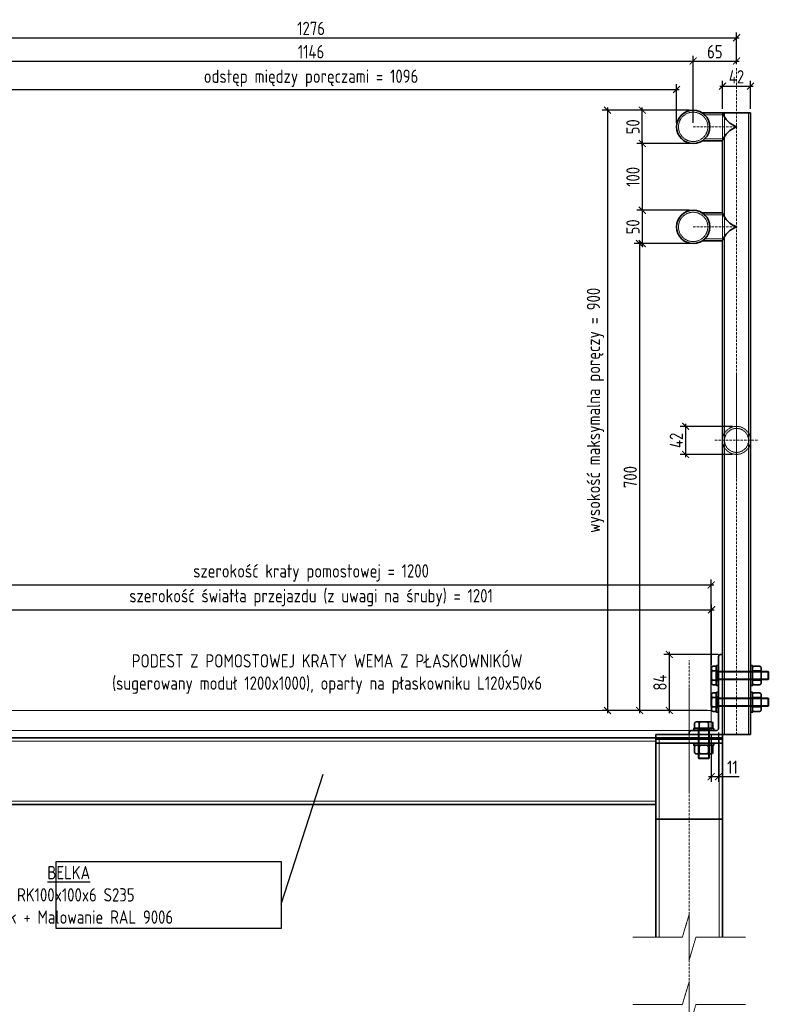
# Model space of a CAD drawing. Header units: millimetres. Extents: x -369365 to -339167, y -1124824 to -1021600.
# Tile 5 of 27: x -347235 to -346112, y -1121873 to -1120397. Entities that reach past the tile are written whole.
import ezdxf

# ---------------------------------------------------------------- set-up
doc = ezdxf.new("R2010")
doc.units = ezdxf.units.MM
doc.linetypes.add('ACAD_ISO10W100', pattern=[18, 12, -3, 0, -3])
doc.linetypes.add('HIDDEN2', pattern=[1.190625, 0.79375, -0.396875])
doc.layers.get('0').update_dxf_attribs({"lineweight": 20})
for name, color, linetype, lineweight in [('002 Os Elementu', 30, 'ACAD_ISO10W100', 9), ('005 Text', 1, 'Continuous', 25), ('007 Stal Stezenia', 6, 'Continuous', 35), ('008 Aluminium', 151, 'Continuous', 18), ('010 Wymiary', 7, 'Continuous', 9), ('013 Przerywana', 8, 'HIDDEN2', 5)]:
    doc.layers.add(name, color=color, linetype=linetype, lineweight=lineweight)
doc.styles.add('ISOCPEUR', font='isocpeur.ttf', dxfattribs={"width": 0.8})
doc.dimstyles.new('03.  1_10', dxfattribs={"dimscale": 8, "dimtxt": 2.5, "dimasz": 1.3, "dimexe": 1, "dimexo": 0.75, "dimgap": 0.5, "dimtad": 1, "dimdec": 0, "dimtxsty": 'ISOCPEUR', "dimblk": 'ARCHTICK', "dimcen": -5, "dimdle": 0.5, "dimadec": 0, "dimazin": 0, "dimtfac": 1, "dimtdec": 0, "dimtmove": 0, "dimatfit": 2, "dimfxl": 1, "dimarcsym": 0})

# ---------------------------------------------------------------- blocks, each defined once
blk = doc.blocks.new('_ArchTick')
at = {"color": 0, "linetype": 'ByBlock', "const_width": 0.15}
blk.add_lwpolyline([(-0.5, -0.5), (0.5, 0.5)], dxfattribs=at)
blk = doc.blocks.new('*D32')
at = {"layer": '010 Wymiary', "color": 0, "lineweight": -2, "transparency": 16777216}
for p, q in [((-347375.1, -1120458.6), (-346221.1, -1120458.6)), ((-347371.1, -1120551.2), (-347371.1, -1120450.6)), ((-346225.1, -1120551.2), (-346225.1, -1120450.6))]:
    blk.add_line(p, q, dxfattribs=at)
at = {"layer": 'Defpoints', "color": 0, "transparency": 16777216}
for p in [(-346225.1, -1120458.6), (-347371.1, -1120557.2), (-346225.1, -1120557.2)]:
    blk.add_point(p, dxfattribs=at)
at = {"layer": '010 Wymiary', "color": 0, "lineweight": -2, "transparency": 16777216, "xscale": 10.4, "yscale": 10.4, "zscale": 10.4, "rotation": 180}
blk.add_blockref('_ArchTick', (-347371.1, -1120458.6), dxfattribs=at)
at = {"layer": '010 Wymiary', "color": 0, "lineweight": -2, "transparency": 16777216, "xscale": 10.4, "yscale": 10.4, "zscale": 10.4}
blk.add_blockref('_ArchTick', (-346225.1, -1120458.6), dxfattribs=at)
at = {"layer": '010 Wymiary', "color": 0, "transparency": 16777216, "insert": (-346798.1, -1120444.6), "char_height": 20, "attachment_point": 5, "style": 'ISOCPEUR'}
blk.add_mtext('1146', dxfattribs=at)
blk = doc.blocks.new('*D33')
at = {"layer": '010 Wymiary', "color": 0, "lineweight": -2, "transparency": 16777216}
for p, q in [((-347436.1, -1120463.2), (-347436.1, -1120415.7)), ((-346160.1, -1120463.2), (-346160.1, -1120415.7)), ((-347440.1, -1120423.7), (-346156.1, -1120423.7))]:
    blk.add_line(p, q, dxfattribs=at)
at = {"layer": 'Defpoints', "color": 0, "transparency": 16777216}
for p in [(-346160.1, -1120423.7), (-347436.1, -1120469.2), (-346160.1, -1120469.2)]:
    blk.add_point(p, dxfattribs=at)
at = {"layer": '010 Wymiary', "color": 0, "lineweight": -2, "transparency": 16777216, "xscale": 10.4, "yscale": 10.4, "zscale": 10.4, "rotation": 180}
blk.add_blockref('_ArchTick', (-347436.1, -1120423.7), dxfattribs=at)
at = {"layer": '010 Wymiary', "color": 0, "lineweight": -2, "transparency": 16777216, "xscale": 10.4, "yscale": 10.4, "zscale": 10.4}
blk.add_blockref('_ArchTick', (-346160.1, -1120423.7), dxfattribs=at)
at = {"layer": '010 Wymiary', "color": 0, "transparency": 16777216, "insert": (-346798.1, -1120409.7), "char_height": 20, "attachment_point": 5, "style": 'ISOCPEUR'}
blk.add_mtext('1276', dxfattribs=at)
blk = doc.blocks.new('*D37')
at = {"layer": '010 Wymiary', "color": 0, "lineweight": -2, "transparency": 16777216}
for p, q in [((-347398.1, -1121426.2), (-347398.1, -1121235.9)), ((-346198.1, -1121426.2), (-346198.1, -1121235.9)), ((-347402.1, -1121243.9), (-346194.1, -1121243.9))]:
    blk.add_line(p, q, dxfattribs=at)
at = {"layer": 'Defpoints', "color": 0, "transparency": 16777216}
for p in [(-346198.1, -1121243.9), (-347398.1, -1121432.2), (-346198.1, -1121432.2)]:
    blk.add_point(p, dxfattribs=at)
at = {"layer": '010 Wymiary', "color": 0, "lineweight": -2, "transparency": 16777216, "xscale": 10.4, "yscale": 10.4, "zscale": 10.4, "rotation": 180}
blk.add_blockref('_ArchTick', (-347398.1, -1121243.9), dxfattribs=at)
at = {"layer": '010 Wymiary', "color": 0, "lineweight": -2, "transparency": 16777216, "xscale": 10.4, "yscale": 10.4, "zscale": 10.4}
blk.add_blockref('_ArchTick', (-346198.1, -1121243.9), dxfattribs=at)
at = {"layer": '010 Wymiary', "color": 0, "transparency": 16777216, "insert": (-346798.1, -1121225.9), "char_height": 20, "attachment_point": 5, "style": 'ISOCPEUR'}
blk.add_mtext('szerokość kraty pomostowej = 1200', dxfattribs=at)
blk = doc.blocks.new('*D38')
at = {"layer": '010 Wymiary', "color": 0, "lineweight": -2, "transparency": 16777216}
for p, q in [((-347402.6, -1121281.1), (-346193.6, -1121281.1)), ((-347398.6, -1121365.2), (-347398.6, -1121273.1)), ((-346197.6, -1121363.9), (-346197.6, -1121273.1))]:
    blk.add_line(p, q, dxfattribs=at)
at = {"layer": 'Defpoints', "color": 0, "transparency": 16777216}
for p in [(-346197.6, -1121281.1), (-347398.6, -1121371.2), (-346197.6, -1121369.9)]:
    blk.add_point(p, dxfattribs=at)
at = {"layer": '010 Wymiary', "color": 0, "lineweight": -2, "transparency": 16777216, "xscale": 10.4, "yscale": 10.4, "zscale": 10.4, "rotation": 180}
blk.add_blockref('_ArchTick', (-347398.6, -1121281.1), dxfattribs=at)
at = {"layer": '010 Wymiary', "color": 0, "lineweight": -2, "transparency": 16777216, "xscale": 10.4, "yscale": 10.4, "zscale": 10.4}
blk.add_blockref('_ArchTick', (-346197.6, -1121281.1), dxfattribs=at)
at = {"layer": '010 Wymiary', "color": 0, "transparency": 16777216, "insert": (-346798.1, -1121263.1), "char_height": 20, "attachment_point": 5, "style": 'ISOCPEUR'}
blk.add_mtext('szerokość światła przejazdu (z uwagi na śruby) = 1201', dxfattribs=at)
blk = doc.blocks.new('*D39')
at = {"layer": '010 Wymiary', "color": 0, "lineweight": -2, "transparency": 16777216}
for p, q in [((-346301.4, -1120578.2), (-346301.4, -1120686.2)), ((-346231.1, -1120582.2), (-346309.4, -1120582.2)), ((-346231.1, -1120682.2), (-346309.4, -1120682.2))]:
    blk.add_line(p, q, dxfattribs=at)
at = {"layer": 'Defpoints', "color": 0, "transparency": 16777216}
for p in [(-346225.1, -1120582.2), (-346301.4, -1120682.2), (-346225.1, -1120682.2)]:
    blk.add_point(p, dxfattribs=at)
at = {"layer": '010 Wymiary', "color": 0, "lineweight": -2, "transparency": 16777216, "xscale": 10.4, "yscale": 10.4, "zscale": 10.4}
for p, rotation in [((-346301.4, -1120582.2), 90), ((-346301.4, -1120682.2), 270)]:
    blk.add_blockref('_ArchTick', p, dxfattribs=dict(at, rotation=rotation))
at = {"layer": '010 Wymiary', "color": 0, "transparency": 16777216, "insert": (-346315.4, -1120632.2), "char_height": 20, "attachment_point": 5, "rotation": 90, "style": 'ISOCPEUR'}
blk.add_mtext('100', dxfattribs=at)
blk = doc.blocks.new('*D40')
at = {"layer": '010 Wymiary', "color": 0, "lineweight": -2, "transparency": 16777216}
for p, q in [((-346231.1, -1120532.2), (-346309.4, -1120532.2)), ((-346301.4, -1120586.2), (-346301.4, -1120528.2)), ((-346231.1, -1120582.2), (-346309.4, -1120582.2))]:
    blk.add_line(p, q, dxfattribs=at)
at = {"layer": 'Defpoints', "color": 0, "transparency": 16777216}
for p in [(-346301.4, -1120532.2), (-346225.1, -1120532.2), (-346225.1, -1120582.2)]:
    blk.add_point(p, dxfattribs=at)
at = {"layer": '010 Wymiary', "color": 0, "lineweight": -2, "transparency": 16777216, "xscale": 10.4, "yscale": 10.4, "zscale": 10.4}
for p, rotation in [((-346301.4, -1120532.2), 90), ((-346301.4, -1120582.2), 270)]:
    blk.add_blockref('_ArchTick', p, dxfattribs=dict(at, rotation=rotation))
at = {"layer": '010 Wymiary', "color": 0, "transparency": 16777216, "insert": (-346315.4, -1120557.2), "char_height": 20, "attachment_point": 5, "rotation": 90, "style": 'ISOCPEUR'}
blk.add_mtext('50', dxfattribs=at)
blk = doc.blocks.new('*D41')
at = {"layer": '010 Wymiary', "color": 0, "lineweight": -2, "transparency": 16777216}
for p, q in [((-346301.4, -1120678.2), (-346301.4, -1120736.2)), ((-346231.1, -1120682.2), (-346309.4, -1120682.2)), ((-346231.1, -1120732.2), (-346309.4, -1120732.2))]:
    blk.add_line(p, q, dxfattribs=at)
at = {"layer": 'Defpoints', "color": 0, "transparency": 16777216}
for p in [(-346225.1, -1120682.2), (-346301.4, -1120732.2), (-346225.1, -1120732.2)]:
    blk.add_point(p, dxfattribs=at)
at = {"layer": '010 Wymiary', "color": 0, "lineweight": -2, "transparency": 16777216, "xscale": 10.4, "yscale": 10.4, "zscale": 10.4}
for p, rotation in [((-346301.4, -1120682.2), 90), ((-346301.4, -1120732.2), 270)]:
    blk.add_blockref('_ArchTick', p, dxfattribs=dict(at, rotation=rotation))
at = {"layer": '010 Wymiary', "color": 0, "transparency": 16777216, "insert": (-346315.4, -1120707.2), "char_height": 20, "attachment_point": 5, "rotation": 90, "style": 'ISOCPEUR'}
blk.add_mtext('50', dxfattribs=at)
blk = doc.blocks.new('*D42')
at = {"layer": '010 Wymiary', "color": 0, "lineweight": -2, "transparency": 16777216}
for p, q in [((-346231.1, -1120732.2), (-346313.4, -1120732.2)), ((-346305.4, -1120728.2), (-346305.4, -1121436.2)), ((-346270.5, -1121432.2), (-346313.4, -1121432.2))]:
    blk.add_line(p, q, dxfattribs=at)
at = {"layer": 'Defpoints', "color": 0, "transparency": 16777216}
for p in [(-346225.1, -1120732.2), (-346305.4, -1121432.2), (-346264.5, -1121432.2)]:
    blk.add_point(p, dxfattribs=at)
at = {"layer": '010 Wymiary', "color": 0, "lineweight": -2, "transparency": 16777216, "xscale": 10.4, "yscale": 10.4, "zscale": 10.4}
for p, rotation in [((-346305.4, -1120732.2), 90), ((-346305.4, -1121432.2), 270)]:
    blk.add_blockref('_ArchTick', p, dxfattribs=dict(at, rotation=rotation))
at = {"layer": '010 Wymiary', "color": 0, "transparency": 16777216, "insert": (-346319.4, -1121082.2), "char_height": 20, "attachment_point": 5, "rotation": 90, "style": 'ISOCPEUR'}
blk.add_mtext('700', dxfattribs=at)
blk = doc.blocks.new('*D44')
at = {"layer": '010 Wymiary', "color": 0, "lineweight": -2, "transparency": 16777216}
for p, q in [((-346229.1, -1120458.6), (-346156.1, -1120458.6)), ((-346225.1, -1120551.2), (-346225.1, -1120450.6)), ((-346160.1, -1120463.2), (-346160.1, -1120450.6))]:
    blk.add_line(p, q, dxfattribs=at)
at = {"layer": 'Defpoints', "color": 0, "transparency": 16777216}
for p in [(-346160.1, -1120458.6), (-346160.1, -1120469.2), (-346225.1, -1120557.2)]:
    blk.add_point(p, dxfattribs=at)
at = {"layer": '010 Wymiary', "color": 0, "lineweight": -2, "transparency": 16777216, "xscale": 10.4, "yscale": 10.4, "zscale": 10.4, "rotation": 180}
blk.add_blockref('_ArchTick', (-346225.1, -1120458.6), dxfattribs=at)
at = {"layer": '010 Wymiary', "color": 0, "lineweight": -2, "transparency": 16777216, "xscale": 10.4, "yscale": 10.4, "zscale": 10.4}
blk.add_blockref('_ArchTick', (-346160.1, -1120458.6), dxfattribs=at)
at = {"layer": '010 Wymiary', "color": 0, "transparency": 16777216, "insert": (-346192.6, -1120444.6), "char_height": 20, "attachment_point": 5, "style": 'ISOCPEUR'}
blk.add_mtext('65', dxfattribs=at)
blk = doc.blocks.new('*D45')
at = {"layer": '010 Wymiary', "color": 0, "lineweight": -2, "transparency": 16777216}
for p, q in [((-346181.1, -1120530.2), (-346181.1, -1120488.2)), ((-346139.1, -1120530.2), (-346139.1, -1120488.2)), ((-346185.1, -1120496.2), (-346135.1, -1120496.2))]:
    blk.add_line(p, q, dxfattribs=at)
at = {"layer": 'Defpoints', "color": 0, "transparency": 16777216}
for p in [(-346139.1, -1120496.2), (-346181.1, -1120536.2), (-346139.1, -1120536.2)]:
    blk.add_point(p, dxfattribs=at)
at = {"layer": '010 Wymiary', "color": 0, "lineweight": -2, "transparency": 16777216, "xscale": 10.4, "yscale": 10.4, "zscale": 10.4, "rotation": 180}
blk.add_blockref('_ArchTick', (-346181.1, -1120496.2), dxfattribs=at)
at = {"layer": '010 Wymiary', "color": 0, "lineweight": -2, "transparency": 16777216, "xscale": 10.4, "yscale": 10.4, "zscale": 10.4}
blk.add_blockref('_ArchTick', (-346139.1, -1120496.2), dxfattribs=at)
at = {"layer": '010 Wymiary', "color": 0, "transparency": 16777216, "insert": (-346160.1, -1120482.2), "char_height": 20, "attachment_point": 5, "style": 'ISOCPEUR'}
blk.add_mtext('42', dxfattribs=at)
blk = doc.blocks.new('*D48')
at = {"layer": '010 Wymiary', "color": 0, "lineweight": -2, "transparency": 16777216}
for p, q in [((-346231.1, -1120532.2), (-346361.6, -1120532.2)), ((-346353.6, -1120528.2), (-346353.6, -1121436.2)), ((-346266.5, -1121432.2), (-346361.6, -1121432.2))]:
    blk.add_line(p, q, dxfattribs=at)
at = {"layer": 'Defpoints', "color": 0, "transparency": 16777216}
for p in [(-346225.1, -1120532.2), (-346353.6, -1121432.2), (-346260.5, -1121432.2)]:
    blk.add_point(p, dxfattribs=at)
at = {"layer": '010 Wymiary', "color": 0, "lineweight": -2, "transparency": 16777216, "xscale": 10.4, "yscale": 10.4, "zscale": 10.4}
for p, rotation in [((-346353.6, -1120532.2), 90), ((-346353.6, -1121432.2), 270)]:
    blk.add_blockref('_ArchTick', p, dxfattribs=dict(at, rotation=rotation))
at = {"layer": '010 Wymiary', "color": 0, "transparency": 16777216, "insert": (-346371.6, -1120982.2), "char_height": 20, "attachment_point": 5, "rotation": 90, "style": 'ISOCPEUR'}
blk.add_mtext('wysokość maksymalna poręczy = 900', dxfattribs=at)
blk = doc.blocks.new('*D49')
at = {"layer": '010 Wymiary', "color": 0, "lineweight": -2, "transparency": 16777216}
for p, q in [((-347350.1, -1120501.3), (-346246.1, -1120501.3)), ((-347346.1, -1120551.2), (-347346.1, -1120493.3)), ((-346250.1, -1120551.2), (-346250.1, -1120493.3))]:
    blk.add_line(p, q, dxfattribs=at)
at = {"layer": 'Defpoints', "color": 0, "transparency": 16777216}
for p in [(-346250.1, -1120501.3), (-347346.1, -1120557.2), (-346250.1, -1120557.2)]:
    blk.add_point(p, dxfattribs=at)
at = {"layer": '010 Wymiary', "color": 0, "lineweight": -2, "transparency": 16777216, "xscale": 10.4, "yscale": 10.4, "zscale": 10.4, "rotation": 180}
blk.add_blockref('_ArchTick', (-347346.1, -1120501.3), dxfattribs=at)
at = {"layer": '010 Wymiary', "color": 0, "lineweight": -2, "transparency": 16777216, "xscale": 10.4, "yscale": 10.4, "zscale": 10.4}
blk.add_blockref('_ArchTick', (-346250.1, -1120501.3), dxfattribs=at)
at = {"layer": '010 Wymiary', "color": 0, "transparency": 16777216, "insert": (-346798.1, -1120484.3), "char_height": 20, "attachment_point": 5, "style": 'ISOCPEUR'}
blk.add_mtext('odstęp między poręczami = 1096', dxfattribs=at)
blk = doc.blocks.new('*D50')
at = {"layer": '010 Wymiary', "color": 0, "lineweight": -2, "transparency": 16777216}
for p, q in [((-346260.9, -1121344.2), (-346260.9, -1121436.2)), ((-346187.1, -1121348.2), (-346268.9, -1121348.2)), ((-346204.1, -1121432.2), (-346268.9, -1121432.2))]:
    blk.add_line(p, q, dxfattribs=at)
at = {"layer": 'Defpoints', "color": 0, "transparency": 16777216}
for p in [(-346181.1, -1121348.2), (-346260.9, -1121432.2), (-346198.1, -1121432.2)]:
    blk.add_point(p, dxfattribs=at)
at = {"layer": '010 Wymiary', "color": 0, "lineweight": -2, "transparency": 16777216, "xscale": 10.4, "yscale": 10.4, "zscale": 10.4}
for p, rotation in [((-346260.9, -1121348.2), 90), ((-346260.9, -1121432.2), 270)]:
    blk.add_blockref('_ArchTick', p, dxfattribs=dict(at, rotation=rotation))
at = {"layer": '010 Wymiary', "color": 0, "transparency": 16777216, "insert": (-346274.9, -1121390.2), "char_height": 20, "attachment_point": 5, "rotation": 90, "style": 'ISOCPEUR'}
blk.add_mtext('84', dxfattribs=at)
blk = doc.blocks.new('*D52')
at = {"layer": '010 Wymiary', "color": 0, "lineweight": -2, "transparency": 16777216}
for p, q in [((-346198.1, -1121468.2), (-346198.1, -1121539.2)), ((-346187.1, -1121465.2), (-346187.1, -1121539.2)), ((-346202.1, -1121531.2), (-346187.1, -1121531.2)), ((-346187.1, -1121531.2), (-346155.9, -1121531.2))]:
    blk.add_line(p, q, dxfattribs=at)
at = {"layer": 'Defpoints', "color": 0, "transparency": 16777216}
for p in [(-346198.1, -1121462.2), (-346187.1, -1121459.2), (-346187.1, -1121531.2)]:
    blk.add_point(p, dxfattribs=at)
at = {"layer": '010 Wymiary', "color": 0, "lineweight": -2, "transparency": 16777216, "xscale": 10.4, "yscale": 10.4, "zscale": 10.4, "rotation": 180}
blk.add_blockref('_ArchTick', (-346198.1, -1121531.2), dxfattribs=at)
at = {"layer": '010 Wymiary', "color": 0, "lineweight": -2, "transparency": 16777216, "xscale": 10.4, "yscale": 10.4, "zscale": 10.4}
blk.add_blockref('_ArchTick', (-346187.1, -1121531.2), dxfattribs=at)
at = {"layer": '010 Wymiary', "color": 0, "transparency": 16777216, "insert": (-346166.3, -1121517.2), "char_height": 20, "attachment_point": 5, "style": 'ISOCPEUR'}
blk.add_mtext('11', dxfattribs=at)
blk = doc.blocks.new('*D64')
at = {"layer": '010 Wymiary', "color": 0, "lineweight": -2, "transparency": 16777216}
for p, q in [((-346166.1, -1121006.2), (-346244.4, -1121006.2)), ((-346236.4, -1121002.2), (-346236.4, -1121052.2)), ((-346166.1, -1121048.2), (-346244.4, -1121048.2))]:
    blk.add_line(p, q, dxfattribs=at)
at = {"layer": 'Defpoints', "color": 0, "transparency": 16777216}
for p in [(-346160.1, -1121006.2), (-346236.4, -1121048.2), (-346160.1, -1121048.2)]:
    blk.add_point(p, dxfattribs=at)
at = {"layer": '010 Wymiary', "color": 0, "lineweight": -2, "transparency": 16777216, "xscale": 10.4, "yscale": 10.4, "zscale": 10.4}
for p, rotation in [((-346236.4, -1121006.2), 90), ((-346236.4, -1121048.2), 270)]:
    blk.add_blockref('_ArchTick', p, dxfattribs=dict(at, rotation=rotation))
at = {"layer": '010 Wymiary', "color": 0, "transparency": 16777216, "insert": (-346250.4, -1121027.2), "char_height": 20, "attachment_point": 5, "rotation": 90, "style": 'ISOCPEUR'}
blk.add_mtext('42', dxfattribs=at)

msp = doc.modelspace()

# ---------------------------------------------------------------- linework, layer by layer
at = {"layer": '002 Os Elementu', "ltscale": 0.3}
for p, q in [((-346160.1, -1121468.2), (-346160.1, -1120469.2)), ((-346225.1, -1120557.2), (-346160.1, -1120557)), ((-346225.1, -1120707.2), (-346160.1, -1120707)), ((-346192.6, -1121027.1), (-346127.6, -1121027)), ((-346231.1, -1124091.9), (-346231.1, -1121356.7))]:
    msp.add_line(p, q, dxfattribs=at)
at = {"layer": '005 Text'}
msp.add_line((-346842.7, -1121722.6), (-346779.8, -1121527.7), dxfattribs=at)
msp.add_lwpolyline([(-347180.2, -1121658.6), (-346842.7, -1121658.6), (-346842.7, -1121759), (-347180.2, -1121759)], close=True, dxfattribs=at)
at = {"layer": '007 Stal Stezenia'}
for p, q in [((-346211.6, -1120536.2), (-346181.1, -1120536.2)), ((-346181.1, -1120536.2), (-346139.1, -1120536.2)), ((-346139.1, -1120536.2), (-346139.1, -1121468.2)), ((-346181.1, -1120578.2), (-346211.6, -1120578.2)), ((-346181.1, -1120686.2), (-346181.1, -1120578.2)), ((-346211.6, -1120686.2), (-346181.1, -1120686.2)), ((-346181.1, -1120728.2), (-346211.6, -1120728.2)), ((-346181.1, -1121468.2), (-346181.1, -1120728.2)), ((-346197.6, -1121391), (-346197.6, -1121368.4)), ((-346197.6, -1121371.2), (-346196.4, -1121372.7)), ((-346197.6, -1121375.4), (-346196.4, -1121372.7)), ((-346197.3, -1121367.3), (-346197, -1121366.7)), ((-346196.4, -1121372.7), (-346190.6, -1121372.7)), ((-346195.3, -1121365.8), (-346190.6, -1121365.8)), ((-346190.6, -1121365.8), (-346190.6, -1121393.5)), ((-346136.1, -1121391), (-346136.1, -1121368.4)), ((-346136.1, -1121371.2), (-346134.4, -1121372.7)), ((-346136.1, -1121375.4), (-346134.4, -1121372.7)), ((-346135.8, -1121367.3), (-346135.5, -1121366.7)), ((-346134.4, -1121372.7), (-346124.9, -1121372.7)), ((-346133.8, -1121365.8), (-346125.5, -1121365.8)), ((-346123.1, -1121371.2), (-346124.9, -1121372.7)), ((-346123.1, -1121375.4), (-346124.9, -1121372.7)), ((-346123.8, -1121366.7), (-346123.5, -1121367.3)), ((-346123.1, -1121368.4), (-346123.1, -1121391)), ((-346112.9, -1121374.2), (-346112.9, -1121373.7)), ((-346112.9, -1121374.2), (-346112.4, -1121374.2)), ((-346197.6, -1121384), (-346196.4, -1121386.6)), ((-346197.6, -1121388.1), (-346196.4, -1121386.6)), ((-346196.4, -1121386.6), (-346190.6, -1121386.6)), ((-346136.1, -1121384), (-346134.4, -1121386.6)), ((-346136.1, -1121388.1), (-346134.4, -1121386.6)), ((-346134.4, -1121386.6), (-346124.9, -1121386.6)), ((-346123.1, -1121384), (-346124.9, -1121386.6)), ((-346123.1, -1121388.1), (-346124.9, -1121386.6)), ((-346112.9, -1121385.2), (-346112.4, -1121385.2)), ((-346112.9, -1121385.2), (-346112.9, -1121385.7)), ((-346197.3, -1121392.1), (-346197, -1121392.6)), ((-346195.3, -1121393.5), (-346190.6, -1121393.5)), ((-346135.8, -1121392.1), (-346135.5, -1121392.6)), ((-346133.8, -1121393.5), (-346125.5, -1121393.5)), ((-346123.8, -1121392.6), (-346123.5, -1121392.1)), ((-346197.6, -1121431), (-346197.6, -1121408.4)), ((-346197.6, -1121411.2), (-346196.4, -1121412.7)), ((-346197.6, -1121415.4), (-346196.4, -1121412.7)), ((-346197.3, -1121407.3), (-346197, -1121406.7)), ((-346196.4, -1121412.7), (-346190.6, -1121412.7)), ((-346195.3, -1121405.8), (-346190.6, -1121405.8)), ((-346190.6, -1121405.8), (-346190.6, -1121433.5)), ((-346136.1, -1121431), (-346136.1, -1121408.4)), ((-346136.1, -1121411.2), (-346134.4, -1121412.7)), ((-346136.1, -1121415.4), (-346134.4, -1121412.7)), ((-346135.8, -1121407.3), (-346135.5, -1121406.7)), ((-346134.4, -1121412.7), (-346124.9, -1121412.7)), ((-346133.8, -1121405.8), (-346125.5, -1121405.8)), ((-346123.1, -1121411.2), (-346124.9, -1121412.7)), ((-346123.1, -1121415.4), (-346124.9, -1121412.7)), ((-346123.8, -1121406.7), (-346123.5, -1121407.3)), ((-346123.1, -1121408.4), (-346123.1, -1121431)), ((-346112.9, -1121414.2), (-346112.9, -1121413.7)), ((-346112.9, -1121414.2), (-346112.4, -1121414.2)), ((-346197.6, -1121424), (-346196.4, -1121426.6)), ((-346197.6, -1121428.1), (-346196.4, -1121426.6)), ((-346197.3, -1121432.1), (-346197, -1121432.6)), ((-346196.4, -1121426.6), (-346190.6, -1121426.6)), ((-346195.3, -1121433.5), (-346190.6, -1121433.5)), ((-346136.1, -1121424), (-346134.4, -1121426.6)), ((-346136.1, -1121428.1), (-346134.4, -1121426.6)), ((-346135.8, -1121432.1), (-346135.5, -1121432.6)), ((-346134.4, -1121426.6), (-346124.9, -1121426.6)), ((-346133.8, -1121433.5), (-346125.5, -1121433.5)), ((-346123.1, -1121424), (-346124.9, -1121426.6)), ((-346123.1, -1121428.1), (-346124.9, -1121426.6)), ((-346123.8, -1121432.6), (-346123.5, -1121432.1)), ((-346112.9, -1121425.2), (-346112.4, -1121425.2)), ((-346112.9, -1121425.2), (-346112.9, -1121425.7)), ((-346220.5, -1121449.2), (-346197.9, -1121449.2)), ((-346217.7, -1121449.2), (-346216.2, -1121450.4)), ((-346213.5, -1121449.2), (-346216.2, -1121450.4)), ((-346204.9, -1121449.2), (-346202.3, -1121450.4)), ((-346200.8, -1121449.2), (-346202.3, -1121450.4)), ((-346223.1, -1121451.5), (-346223.1, -1121458.7)), ((-346195.4, -1121458.7), (-346223.1, -1121458.7)), ((-346221.6, -1121449.5), (-346222.2, -1121449.9)), ((-346216.2, -1121450.4), (-346216.2, -1121458.7)), ((-346202.3, -1121450.4), (-346202.3, -1121458.7)), ((-346196.8, -1121449.5), (-346196.3, -1121449.9)), ((-346195.4, -1121451.5), (-346195.4, -1121458.7)), ((-346281.1, -1121468.2), (-346181.1, -1121468.2)), ((-346281.1, -1121473.2), (-346181.1, -1121473.2)), ((-346139.1, -1121468.2), (-346181.1, -1121468.2)), ((-346181.1, -1121481.2), (-346281.1, -1121481.2)), ((-346223.1, -1121486.5), (-346223.1, -1121494.8)), ((-346221.6, -1121484.5), (-346222.2, -1121484.9)), ((-346220.5, -1121484.2), (-346197.9, -1121484.2)), ((-346217.7, -1121484.2), (-346216.2, -1121485.9)), ((-346213.5, -1121484.2), (-346216.2, -1121485.9)), ((-346216.2, -1121485.9), (-346216.2, -1121495.4)), ((-346204.9, -1121484.2), (-346202.3, -1121485.9)), ((-346200.8, -1121484.2), (-346202.3, -1121485.9)), ((-346202.3, -1121485.9), (-346202.3, -1121495.4)), ((-346196.8, -1121484.5), (-346196.3, -1121484.9)), ((-346195.4, -1121486.5), (-346195.4, -1121494.8)), ((-346222.2, -1121496.5), (-346221.6, -1121496.8)), ((-346197.9, -1121497.2), (-346220.5, -1121497.2)), ((-346217.7, -1121497.2), (-346216.2, -1121495.4)), ((-346216.7, -1121503.4), (-346217.2, -1121503.4)), ((-346216.7, -1121503.4), (-346216.7, -1121503.9)), ((-346213.5, -1121497.2), (-346216.2, -1121495.4)), ((-346204.9, -1121497.2), (-346202.3, -1121495.4)), ((-346200.8, -1121497.2), (-346202.3, -1121495.4)), ((-346201.7, -1121503.4), (-346201.2, -1121503.4)), ((-346201.7, -1121503.4), (-346201.7, -1121503.9)), ((-346196.3, -1121496.5), (-346196.8, -1121496.8))]:
    msp.add_line(p, q, dxfattribs=at)
msp.add_lwpolyline([(-346184.1, -1121348.2, 0.414214), (-346187.1, -1121351.2), (-346187.1, -1121459.2, -0.414214), (-346190.1, -1121462.2), (-346228.1, -1121462.2, 0.414214), (-346231.1, -1121465.2), (-346231.1, -1121468.2), (-346181.1, -1121468.2), (-346181.1, -1121348.2), (-346184.1, -1121348.2)], format="xyb", dxfattribs=at)
for points in [[(-346190.1, -1121368.2), (-346190.1, -1121391.2), (-346190.6, -1121391.2), (-346190.6, -1121368.2)], [(-346187.1, -1121364.7), (-346187.1, -1121394.7), (-346190.1, -1121394.7), (-346190.1, -1121364.7)], [(-346189.1, -1121371.7), (-346189.1, -1121387.7), (-346190.1, -1121388.8), (-346190.1, -1121370.6)], [(-346112.9, -1121385.7), (-346189.1, -1121385.7), (-346189.1, -1121373.7), (-346112.9, -1121373.7), (-346112.4, -1121374.2), (-346112.4, -1121385.2)], [(-346112.9, -1121374.2), (-346112.9, -1121385.2), (-346189.1, -1121385.2), (-346189.1, -1121374.2)], [(-346136.1, -1121364.7), (-346136.1, -1121394.7), (-346139.1, -1121394.7), (-346139.1, -1121364.7)], [(-346187.1, -1121404.7), (-346187.1, -1121434.7), (-346190.1, -1121434.7), (-346190.1, -1121404.7)], [(-346136.1, -1121404.7), (-346136.1, -1121434.7), (-346139.1, -1121434.7), (-346139.1, -1121404.7)], [(-346190.1, -1121408.2), (-346190.1, -1121431.2), (-346190.6, -1121431.2), (-346190.6, -1121408.2)], [(-346189.1, -1121411.7), (-346189.1, -1121427.7), (-346190.1, -1121428.8), (-346190.1, -1121410.6)], [(-346112.9, -1121425.7), (-346189.1, -1121425.7), (-346189.1, -1121413.7), (-346112.9, -1121413.7), (-346112.4, -1121414.2), (-346112.4, -1121425.2)], [(-346112.9, -1121414.2), (-346112.9, -1121425.2), (-346189.1, -1121425.2), (-346189.1, -1121414.2)], [(-346194.2, -1121462.2), (-346224.2, -1121462.2), (-346224.2, -1121459.2), (-346194.2, -1121459.2)], [(-346197.7, -1121459.2), (-346220.7, -1121459.2), (-346220.7, -1121458.7), (-346197.7, -1121458.7)], [(-346201.2, -1121460.2), (-346217.2, -1121460.2), (-346218.3, -1121459.2), (-346200.1, -1121459.2)], [(-346217.2, -1121503.4), (-346217.2, -1121460.2), (-346201.2, -1121460.2), (-346201.2, -1121503.4), (-346201.7, -1121503.9), (-346216.7, -1121503.9)], [(-346201.7, -1121503.4), (-346216.7, -1121503.4), (-346216.7, -1121460.2), (-346201.7, -1121460.2)], [(-346181.1, -1121595.2), (-346281.1, -1121595.2), (-346281.1, -1121475.2), (-346181.1, -1121475.2)], [(-346194.2, -1121484.2), (-346224.2, -1121484.2), (-346224.2, -1121481.2), (-346194.2, -1121481.2)]]:
    msp.add_lwpolyline(points, close=True, dxfattribs=at)
for points in [[(-346281.1, -1121473.2), (-347315.1, -1121473.2), (-347315.1, -1121573.2), (-346281.1, -1121573.2)], [(-346281.1, -1121772), (-346281.1, -1121468.2)], [(-346181.1, -1121468.2), (-346181.1, -1121772)]]:
    msp.add_lwpolyline(points, dxfattribs=at)
for centre in [(-346225.1, -1120557.2), (-346225.1, -1120707.2)]:
    msp.add_circle(centre, 25, dxfattribs=at)
for centre, radius, start, end in [((-346149.1, -1120525), 33.9, 199.273, 251.7009), ((-346149.1, -1120589.4), 33.9, 108.2991, 160.727), ((-346149.1, -1120675), 33.9, 199.273, 251.7009), ((-346149.1, -1120739.4), 33.9, 108.2991, 160.727), ((-346195.6, -1121368.4), 2, 146.9004, 180), ((-346195.3, -1121367.8), 2, 90, 146.9004), ((-346134.1, -1121368.4), 2, 146.9004, 180), ((-346133.8, -1121367.8), 2, 90, 146.9004), ((-346125.5, -1121367.8), 2, 33.0996, 90), ((-346125.1, -1121368.4), 2, 0, 33.0996), ((-346195.6, -1121391), 2, 180, 213.0996), ((-346195.3, -1121391.5), 2, 213.0996, 270), ((-346134.1, -1121391), 2, 180, 213.0996), ((-346133.8, -1121391.5), 2, 213.0996, 270), ((-346125.5, -1121391.5), 2, 270, 326.9004), ((-346125.1, -1121391), 2, 326.9004, 0), ((-346195.6, -1121408.4), 2, 146.9004, 180), ((-346195.3, -1121407.8), 2, 90, 146.9004), ((-346134.1, -1121408.4), 2, 146.9004, 180), ((-346133.8, -1121407.8), 2, 90, 146.9004), ((-346125.5, -1121407.8), 2, 33.0996, 90), ((-346125.1, -1121408.4), 2, 0, 33.0996), ((-346195.6, -1121431), 2, 180, 213.0996), ((-346195.3, -1121431.5), 2, 213.0996, 270), ((-346134.1, -1121431), 2, 180, 213.0996), ((-346133.8, -1121431.5), 2, 213.0996, 270), ((-346125.5, -1121431.5), 2, 270, 326.9004), ((-346125.1, -1121431), 2, 326.9004, 0), ((-346220.5, -1121451.2), 2, 90, 123.0996), ((-346197.9, -1121451.2), 2, 56.9004, 90), ((-346221.1, -1121451.5), 2, 123.0996, 180), ((-346197.4, -1121451.5), 2, 0, 56.9004), ((-346221.1, -1121486.5), 2, 123.0996, 180), ((-346220.5, -1121486.2), 2, 90, 123.0996), ((-346197.9, -1121486.2), 2, 56.9004, 90), ((-346197.4, -1121486.5), 2, 0, 56.9004), ((-346221.1, -1121494.8), 2, 180, 236.9004), ((-346220.5, -1121495.2), 2, 236.9004, 270), ((-346197.9, -1121495.2), 2, 270, 303.0996), ((-346197.4, -1121494.8), 2, 303.0996, 0)]:
    msp.add_arc(centre, radius, start, end, dxfattribs=at)
at = {"layer": '008 Aluminium'}
msp.add_lwpolyline([(-347398.1, -1121462.2), (-346198.1, -1121462.2), (-346198.1, -1121432.2), (-347398.1, -1121432.2)], close=True, dxfattribs=at)
at = {"layer": '013 Przerywana'}
for points in [[(-346207.8, -1120539.2), (-346181.1, -1120539.2), (-346181.1, -1120575.2), (-346207.8, -1120575.2)], [(-346207.8, -1120689.2), (-346181.1, -1120689.2), (-346181.1, -1120725.2), (-346207.8, -1120725.2)], [(-346280.5, -1121478.2), (-347315.1, -1121478.2), (-347315.1, -1121568.2), (-346281.1, -1121568.2)], [(-346276.1, -1121772), (-346276.1, -1121473.5)], [(-346186.1, -1121472.9), (-346186.1, -1121772)], [(-346146.5, -1121772), (-346221, -1121772), (-346231.1, -1121806.2), (-346231.1, -1121737.7), (-346241.3, -1121772), (-346315.8, -1121772)], [(-346146.5, -1121872.8), (-346221, -1121872.8), (-346231.1, -1121907.1), (-346231.1, -1121838.6), (-346241.3, -1121872.8), (-346315.8, -1121872.8)]]:
    msp.add_lwpolyline(points, dxfattribs=at)
msp.add_lwpolyline([(-346142.1, -1121468.2), (-346178.1, -1121468.2), (-346178.1, -1120536.2), (-346142.1, -1120536.2)], close=True, dxfattribs=at)
for centre, radius in [((-346225.1, -1120557.2), 22), ((-346225.1, -1120707.2), 22), ((-346160.1, -1121027.2), 21), ((-346160.1, -1121027.2), 18)]:
    msp.add_circle(centre, radius, dxfattribs=at)

# ---------------------------------------------------------------- texts
at = {"layer": '005 Text', "insert": (-347161.4, -1121711.5), "char_height": 20, "attachment_point": 5, "style": 'ISOCPEUR'}
msp.add_mtext('{\\LBELKA} \\P- RK100x100x6 S235\\P- Ocynk + Malowanie RAL 9006', dxfattribs=at)
at = {"layer": '008 Aluminium', "insert": (-346774, -1121377.4), "char_height": 20, "attachment_point": 5, "style": 'ISOCPEUR'}
msp.add_mtext('PODEST Z POMOSTOWEJ KRATY WEMA Z PŁASKOWNIKÓW\\P(sugerowany moduł 1200x1000), oparty na płaskowniku L120x50x6', dxfattribs=at)

# ---------------------------------------------------------------- dimensions: what is measured, and where the dimension line sits
at = {"layer": '010 Wymiary'}
for base, p1, p2, picture, middle in [((-346160.1, -1120423.7), (-347436.1, -1120469.2), (-346160.1, -1120469.2), '*D33', (-346798.1, -1120409.7)), ((-346225.1, -1120458.6), (-347371.1, -1120557.2), (-346225.1, -1120557.2), '*D32', (-346798.1, -1120444.6)), ((-346160.1, -1120458.6), (-346225.1, -1120557.2), (-346160.1, -1120469.2), '*D44', (-346192.6, -1120444.6)), ((-346139.1, -1120496.2), (-346181.1, -1120536.2), (-346139.1, -1120536.2), '*D45', (-346160.1, -1120482.2)), ((-346187.1, -1121531.2), (-346198.1, -1121462.2), (-346187.1, -1121459.2), '*D52', (-346166.3, -1121517.2))]:
    dim = msp.add_linear_dim(base=base, p1=p1, p2=p2, dimstyle='03.  1_10', dxfattribs=at)
    dim.commit()
    dim.dimension.update_dxf_attribs({"geometry": picture, "text_midpoint": middle})
for base, p1, p2, text, picture, middle in [((-346250.1, -1120501.3), (-347346.1, -1120557.2), (-346250.1, -1120557.2), 'odstęp między poręczami = <>', '*D49', (-346798.1, -1120484.3)), ((-346197.6, -1121281.1), (-347398.6, -1121371.2), (-346197.6, -1121369.9), 'szerokość światła przejazdu (z uwagi na śruby) = <>', '*D38', (-346798.1, -1121263.1)), ((-346198.1, -1121243.9), (-347398.1, -1121432.2), (-346198.1, -1121432.2), 'szerokość kraty pomostowej = <>', '*D37', (-346798.1, -1121225.9))]:
    dim = msp.add_linear_dim(base=base, p1=p1, p2=p2, text=text, dimstyle='03.  1_10', dxfattribs=at)
    dim.commit()
    dim.dimension.update_dxf_attribs({"geometry": picture, "text_midpoint": middle})
dim = msp.add_linear_dim(base=(-346353.6, -1121432.2), p1=(-346225.1, -1120532.2), p2=(-346260.5, -1121432.2), angle=90, text='wysokość maksymalna poręczy = <>', dimstyle='03.  1_10', dxfattribs=at)
dim.commit()
dim.dimension.update_dxf_attribs({"geometry": '*D48', "text_midpoint": (-346371.6, -1120982.2)})
for base, p1, p2, picture, middle in [((-346301.4, -1120532.2), (-346225.1, -1120582.2), (-346225.1, -1120532.2), '*D40', (-346315.4, -1120557.2)), ((-346301.4, -1120732.2), (-346225.1, -1120682.2), (-346225.1, -1120732.2), '*D41', (-346315.4, -1120707.2)), ((-346305.4, -1121432.2), (-346225.1, -1120732.2), (-346264.5, -1121432.2), '*D42', (-346319.4, -1121082.2)), ((-346236.4, -1121048.2), (-346160.1, -1121006.2), (-346160.1, -1121048.2), '*D64', (-346250.4, -1121027.2)), ((-346260.9, -1121432.2), (-346181.1, -1121348.2), (-346198.1, -1121432.2), '*D50', (-346274.9, -1121390.2))]:
    dim = msp.add_linear_dim(base=base, p1=p1, p2=p2, angle=90, dimstyle='03.  1_10', override={"dimtmove": 1}, dxfattribs=at)
    dim.commit()
    dim.dimension.update_dxf_attribs({"geometry": picture, "text_midpoint": middle})
dim = msp.add_linear_dim(base=(-346301.4, -1120682.2), p1=(-346225.1, -1120582.2), p2=(-346225.1, -1120682.2), angle=90, dimstyle='03.  1_10', dxfattribs=at)
dim.commit()
dim.dimension.update_dxf_attribs({"geometry": '*D39', "text_midpoint": (-346315.4, -1120632.2)})

doc.saveas('drawing.dxf')
